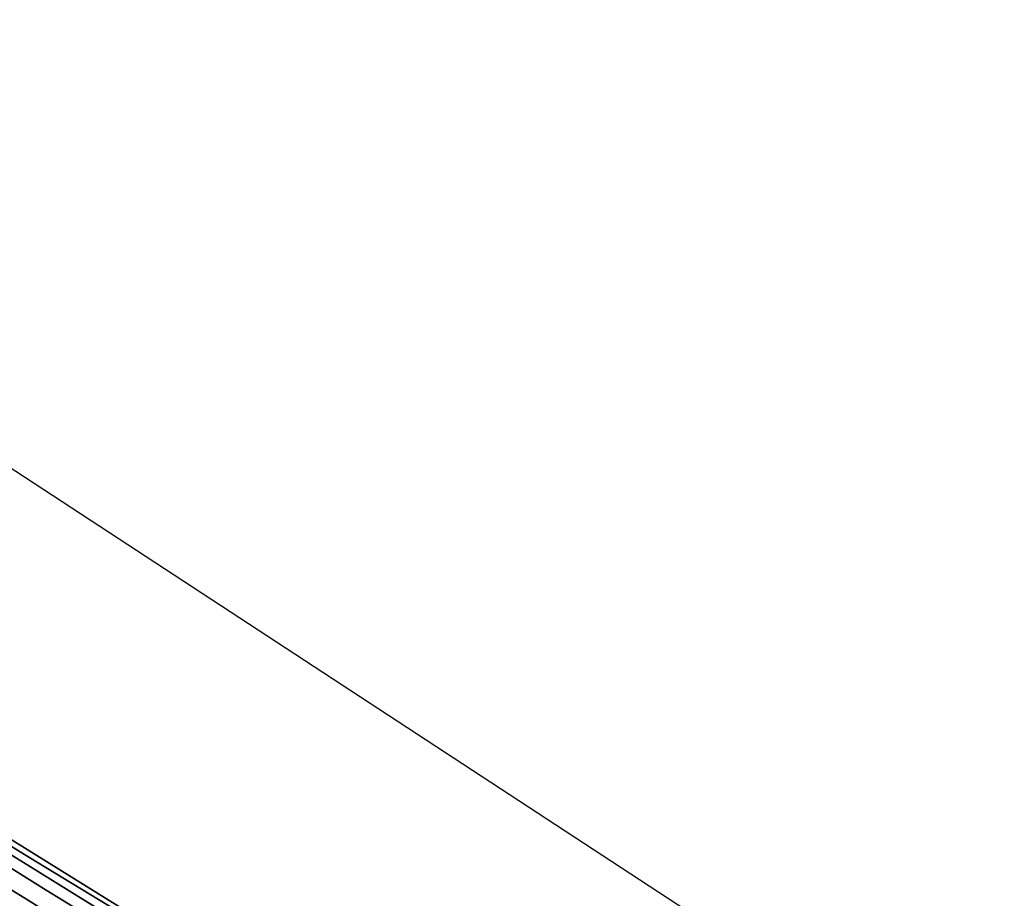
# Model space of a CAD drawing. Extents: x -26035517 to 31750492, y -9237385 to 8160032.
# Tile 97 of 256: x -12947070 to -12781178, y -1726143 to -1578052. Entities that reach past the tile are written whole.
import ezdxf

# ---------------------------------------------------------------- set-up
doc = ezdxf.new("R2010")
doc.units = 0
doc.layers.add('T-25', color=7, linetype='CONTINUOUS')

msp = doc.modelspace()

# ---------------------------------------------------------------- linework, layer by layer
at = {"layer": 'T-25', "color": 9}
for points in [[(-13063938, -1578052, 6577), (-12792400, -1755920, 6617), (-12782541, -1762361, 6797), (-12781954, -1762686, 7017), (-12793926, -1777923, 6870), (-12804455, -1791775, 6927), (-12810028, -1799066, 6993), (-12813543, -1798472, 6907), (-12815345, -1798078, 6907), (-12826428, -1791332, 6510), (-12848113, -1777993, 6527), (-12873825, -1762241, 6520), (-12900503, -1745828, 6547), (-12926351, -1730013, 6557), (-12950460, -1715064, 6607)], [(-12973369, -1702072, 5773), (-12945526, -1719199, 5773), (-12916067, -1737128, 5773), (-12890350, -1752979, 5773), (-12859347, -1772121, 5773), (-12832804, -1788246, 5773), (-12816106, -1798856, 5773), (-12815803, -1799798, 5773), (-12815803, -1799798, 5773), (-12816656, -1800381, 5773), (-12833381, -1789863, 5773), (-12858414, -1774388, 5773), (-12883128, -1759169, 5773), (-12906488, -1744871, 5773), (-12929882, -1730384, 5773), (-12952526, -1716324, 5773)], [(-12950460, -1715064, 6607), (-12926351, -1730013, 6557), (-12900503, -1745828, 6547), (-12873825, -1762241, 6520), (-12848113, -1777993, 6527), (-12826428, -1791332, 6510), (-12815345, -1798078, 6907), (-12813543, -1798472, 6907), (-12810028, -1799066, 6993), (-12804455, -1791775, 6927), (-12793926, -1777923, 6870), (-12781954, -1762686, 7017), (-12781178, -1763115, 6533), (-12792719, -1777943, 6523), (-12803181, -1791580, 6497), (-12809525, -1800216, 6423), (-12815803, -1799798, 5773), (-12816106, -1798856, 5773), (-12832804, -1788246, 5773), (-12859347, -1772121, 5773), (-12890350, -1752979, 5773), (-12916067, -1737128, 5773), (-12945526, -1719199, 5773), (-12973369, -1702072, 5773)], [(-12917825, -1739943, 7227), (-12942623, -1724756, 7197), (-12969538, -1707892, 7147)], [(-12969538, -1707892, 7147), (-12942623, -1724756, 7197), (-12917825, -1739943, 7227), (-12893539, -1754952, 7247), (-12869993, -1769133, 7233), (-12860380, -1775448, 7223), (-12864454, -1782497, 7098), (-12870924, -1778433, 7017), (-12875578, -1774762, 6970), (-12876737, -1771352, 6973), (-12878865, -1768052, 6973), (-12889644, -1761103, 7033), (-12908953, -1749068, 7070), (-12928298, -1737345, 7110), (-12946203, -1726098, 7117), (-12966019, -1713956, 7150)], [(-12966019, -1713956, 7150), (-12946203, -1726098, 7117), (-12928298, -1737345, 7110)], [(-12966019, -1713956, 7150), (-12946203, -1726098, 7117), (-12928298, -1737345, 7110), (-12908953, -1749068, 7070), (-12889644, -1761103, 7033), (-12878865, -1768052, 6973), (-12876737, -1771352, 6973), (-12875578, -1774762, 6970), (-12870924, -1778433, 7017), (-12864454, -1782497, 7098), (-12864454, -1782497, 7098), (-12866266, -1785798, 8497), (-12872017, -1781529, 8517), (-12883193, -1772599, 8570), (-12889568, -1765150, 8717), (-12898644, -1759038, 8717), (-12923851, -1743510, 8700), (-12948680, -1728190, 8687)], [(-12952526, -1716324, 5773), (-12929882, -1730384, 5773)]]:
    msp.add_polyline3d(points, dxfattribs=at)

doc.saveas('drawing.dxf')
